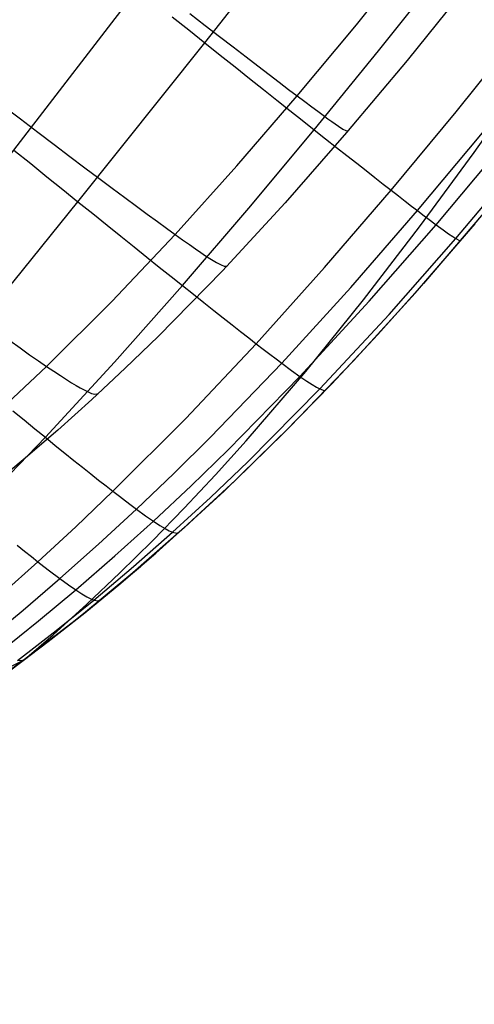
# Model space of a CAD drawing. Header units: millimetres. Extents: x -58 to 58, y -58 to 57.
# Tile 8 of 40: x -40.15 to -31.46, y 5.49 to 24.29. Entities that reach past the tile are written whole.
import ezdxf

# ---------------------------------------------------------------- set-up
doc = ezdxf.new("R2010")
doc.units = ezdxf.units.MM
doc.header["$MEASUREMENT"] = 0
doc.layers.add('Predefinito', color=5, linetype='Continuous')

msp = doc.modelspace()

# ---------------------------------------------------------------- linework, layer by layer
at = {"layer": 'Predefinito', "extrusion": (0.4599191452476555, 0.5370981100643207, 0.707106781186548)}
msp.add_lwpolyline([(50.86811971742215, 133.9749611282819), (50.17781685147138, 135.1201681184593), (49.51111734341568, 136.277089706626), (48.86810010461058, 137.4457650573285), (48.24884404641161, 138.6262333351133), (47.65342808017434, 139.8185337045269), (47.08193111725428, 141.0227053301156), (46.53443206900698, 142.2387873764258), (46.01100984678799, 143.4668190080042), (45.51158609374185, 144.7071009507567), (45.03713904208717, 145.9567221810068), (44.5887819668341, 147.2120068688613), (44.16619375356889, 148.4724003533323), (43.76888723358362, 149.7378060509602), (43.39633877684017, 151.008120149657), (43.04800590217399, 152.2832351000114), (42.72334612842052, 153.563043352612), (42.14290065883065, 156.1363144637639), (41.64998877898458, 158.726939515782), (41.23922298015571, 161.3338504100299), (40.90521575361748, 163.9559790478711), (40.64217462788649, 166.592177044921), (40.44343333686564, 169.2411227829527), (40.30227550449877, 171.8981649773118), (40.21109060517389, 174.5551431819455), (40.14939419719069, 179.8600405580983), (40.18195971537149, 182.5086535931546), (40.26853322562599, 185.153999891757), (40.41857821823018, 187.7955070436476), (40.6416577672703, 190.4325966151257), (40.9473009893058, 193.064692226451), (41.13406182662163, 194.3786871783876), (41.3450370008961, 195.6912174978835), (41.58139022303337, 197.0022127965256), (41.84424455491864, 198.3116051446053), (42.13478316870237, 199.6194763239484), (42.45294422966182, 200.9215121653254), (42.79832742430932, 202.2130370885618), (43.17119348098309, 203.4937503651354), (43.57179661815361, 204.7635519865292), (44.00039105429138, 206.0223419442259), (44.45726353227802, 207.270007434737), (44.94246868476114, 208.5065269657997), (45.45591256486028, 209.7319374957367), (45.99750122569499, 210.9462759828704), (46.56714072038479, 212.1495793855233), (47.16473710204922, 213.3418846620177), (47.79019642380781, 214.5232287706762), (48.44342473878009, 215.6936486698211)], dxfattribs=at)
at = {"layer": 'Predefinito', "extrusion": (3.473942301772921e-06, 6.555324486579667e-06, 0.9999999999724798)}
msp.add_lwpolyline([(-40.0584492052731, 12.07019050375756), (-39.51148982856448, 12.54428719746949), (-38.86779374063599, 13.12657360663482), (-38.23617226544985, 13.72392384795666), (-37.61641020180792, 14.3354160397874), (-37.00829234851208, 14.96012830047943), (-36.41156237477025, 15.59715432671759), (-35.82579943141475, 16.24565012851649), (-34.68532672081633, 17.57373741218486), (-33.58273344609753, 18.93782103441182), (-32.51209907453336, 20.33156458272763), (-31.46826174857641, 21.7494670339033), (-30.45087407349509, 23.1891362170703), (-29.46166613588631, 24.65003284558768), (-28.50592178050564, 26.13583376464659), (-27.58969357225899, 27.65058958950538), (-26.71861564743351, 29.19554492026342), (-25.89803475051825, 30.77132529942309), (-25.50813448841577, 31.57106826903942), (-25.13256648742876, 32.37888605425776), (-24.77187897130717, 33.19483103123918), (-24.42659664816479, 34.01864619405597), (-24.0972383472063, 34.84999719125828), (-23.78432289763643, 35.68854967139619), (-23.48831992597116, 36.53398396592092), (-23.20950224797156, 37.38603913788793), (-22.94809347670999, 38.24446893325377), (-22.70431722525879, 39.109027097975), (-22.47837071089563, 39.97943959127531), (-22.27034556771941, 40.85532122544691), (-22.08030703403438, 41.73625902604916), (-21.90832034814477, 42.62184001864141), (-21.75441527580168, 43.5116100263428), (-21.61847969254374, 44.40495006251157), (-21.50036600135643, 45.30119993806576), (-21.39992660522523, 46.19969946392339), (-21.31698821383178, 47.099926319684), (-21.2512747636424, 48.00190965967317), (-21.20248449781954, 48.90581650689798), (-21.17031565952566, 49.81181388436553), (-21.15446035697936, 50.71988457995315), (-21.15458615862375, 51.62927444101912), (-21.20142680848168, 53.44825810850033)], dxfattribs=at)
at = {"layer": 'Predefinito', "extrusion": (0.4599191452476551, 0.5370981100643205, 0.7071067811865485)}
msp.add_lwpolyline([(44.75511516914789, 215.8700969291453), (44.15024467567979, 214.667117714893), (43.57250803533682, 213.4548789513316), (43.021792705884, 212.2334190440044), (42.49798614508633, 211.002776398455), (42.00097581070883, 209.7629894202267), (41.53064916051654, 208.514096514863), (41.08689365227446, 207.2561360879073), (40.66959674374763, 205.9891465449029), (40.27856163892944, 204.7131950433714), (39.91340220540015, 203.4284133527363), (39.57372189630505, 202.1349367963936), (39.25912416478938, 200.8329006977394), (38.96916819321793, 199.5218879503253), (38.70356686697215, 198.2033656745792), (38.4621541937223, 196.8802955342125), (38.24476418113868, 195.5556391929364), (37.87891570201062, 192.9059830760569), (37.59752215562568, 190.2549543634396), (37.39220730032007, 187.602689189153), (37.25459489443, 184.949323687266), (37.17627351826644, 182.2949945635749), (37.14879269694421, 179.6398391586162), (37.21496208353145, 174.3275596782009), (37.30654054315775, 171.6704692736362), (37.44608415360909, 169.0125993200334), (37.64070989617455, 166.3538341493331), (37.89753475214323, 163.6940580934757), (38.22320640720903, 161.034927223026), (38.62114282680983, 158.3943925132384), (39.09496204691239, 155.7781856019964), (39.6482725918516, 153.1874633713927), (40.28431417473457, 150.6232644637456), (41.00568302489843, 148.0864212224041), (41.39914057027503, 146.828506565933), (41.81486040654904, 145.5777291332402), (42.25315269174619, 144.33418836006), (42.71432758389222, 143.0979836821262), (43.19862263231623, 141.8691912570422), (43.70619655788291, 140.6478619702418), (44.23724127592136, 139.4340573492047), (44.79194870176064, 138.2278389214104), (45.37051075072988, 137.0292682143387), (45.97311933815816, 135.838406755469), (46.59996637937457, 134.655316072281), (47.25124378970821, 133.4800576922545)], dxfattribs=at)
at = {"layer": 'Predefinito'}
for points in [[(-31.61168815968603, 24.92142779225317), (-32.75032847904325, 23.50955028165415), (-33.90439944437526, 22.13284132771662), (-35.07773707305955, 20.7934916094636), (-36.27644139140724, 19.49509988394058), (-37.5066124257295, 18.24126490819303), (-38.13540421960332, 17.63218081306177), (-38.77435020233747, 17.03558543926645), (-39.42421287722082, 16.45192863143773), (-40.08575474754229, 15.88166023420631), (-40.75973831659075, 15.32523009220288)], [(-31.61168815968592, 24.92142779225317), (-32.75032847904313, 23.50955028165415), (-33.90439944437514, 22.13284132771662), (-35.07773707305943, 20.79349160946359), (-36.27644139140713, 19.49509988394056), (-37.50661242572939, 18.24126490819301), (-38.13540421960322, 17.63218081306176), (-38.77435020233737, 17.03558543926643), (-39.42421287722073, 16.45192863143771), (-40.0857547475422, 15.88166023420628), (-40.75973831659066, 15.32523009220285)], [(-40.3235917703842, 11.8735141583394), (-39.60862896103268, 12.41228241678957), (-38.90878617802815, 12.96394844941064), (-38.22341199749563, 13.52794670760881), (-37.55185499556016, 14.10371164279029), (-36.89346374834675, 14.69067770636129), (-36.24758683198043, 15.28827934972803), (-34.9907702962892, 16.5131271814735), (-33.77596067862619, 17.77395751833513), (-32.5973755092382, 19.0669446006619), (-31.44959269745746, 20.38794552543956)]]:
    msp.add_lwpolyline(points, dxfattribs=at)
at = {"layer": 'Predefinito', "extrusion": (1, 0, 0)}
for points in [[(23.50955028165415, 59.99999999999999), (23.50955028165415, 246.5299419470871)], [(19.06694460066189, 249.8052389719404), (19.06694460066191, 59.99947642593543)], [(16.51312718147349, 253.3017847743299), (16.51312718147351, 59.99956525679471)]]:
    msp.add_lwpolyline(points, dxfattribs=at)
at = {"layer": 'Predefinito', "extrusion": (0.2571733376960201, 0.9605261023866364, -0.106072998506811)}
msp.add_lwpolyline([(45.22420510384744, 259.6472934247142), (41.48865724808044, 258.1673593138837)], dxfattribs=at)
at = {"layer": 'Predefinito', "extrusion": (-1.806145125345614e-05, -7.77096548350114e-06, 0.999999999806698)}
msp.add_lwpolyline([(-56.94239456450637, 7.981085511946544), (-56.00083880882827, 8.022686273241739), (-55.06236371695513, 8.081372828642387), (-54.12751190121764, 8.157677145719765), (-53.19682597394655, 8.252131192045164), (-52.27089555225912, 8.365229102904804), (-51.35049827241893, 8.49731368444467), (-50.4364587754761, 8.648689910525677), (-49.52960170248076, 8.819662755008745), (-48.63068489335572, 9.010503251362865), (-47.74019898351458, 9.221346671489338), (-46.85856780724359, 9.45229434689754), (-45.98621519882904, 9.703447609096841), (-45.12360691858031, 9.974823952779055), (-44.27137643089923, 10.26610552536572), (-43.43019912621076, 10.57689063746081), (-42.60075039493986, 10.90677759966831), (-41.9531781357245, 11.18104381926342), (-41.31338152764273, 11.46671351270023), (-40.68137102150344, 11.76348337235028), (-40.05715706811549, 12.07105009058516)], dxfattribs=at)
at = {"layer": 'Predefinito'}
for points in [[(-43.885356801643, 14.9870797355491, 37.6009180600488), (-42.7252715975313, 16.339550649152, 37.3686009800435), (-41.4896812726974, 17.8119899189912, 37.1541410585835), (-40.26069769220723, 19.30506212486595, 36.97638265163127), (-39.0394603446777, 20.8122108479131, 36.8343444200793), (-36.6169198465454, 23.8496770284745, 36.6492394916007), (-34.2049431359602, 26.9026020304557, 36.5890991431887)], [(-41.1866722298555, 12.7248285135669, 46.3325180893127), (-40.49115360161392, 13.32536134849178, 46.24473637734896), (-39.805806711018, 13.9374931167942, 46.1627520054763), (-39.08282079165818, 14.6052424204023, 46.08120479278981), (-38.3709937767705, 15.2847570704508, 46.006307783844), (-36.98046393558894, 16.6752235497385, 45.87692218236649), (-35.6327259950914, 18.1012078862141, 45.7738552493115), (-34.32543904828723, 19.55535231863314, 45.69551726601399), (-33.0544575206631, 21.0311583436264, 45.6405706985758), (-31.81274196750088, 22.5264907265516, 45.60792558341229), (-30.5967005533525, 24.0426463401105, 45.5971714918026), (-29.40485823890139, 25.58298856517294, 45.60841106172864)], [(-40.91860728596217, 16.46879966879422, 48.0216400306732), (-39.63948243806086, 17.66864652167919, 47.92759135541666), (-38.3953890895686, 18.91032175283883, 47.84830393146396), (-37.18437381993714, 20.18849618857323, 47.78367978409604), (-36.00389209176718, 21.49797458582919, 47.73334563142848), (-34.84998441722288, 22.83395516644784, 47.69733051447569), (-33.71927534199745, 24.19218942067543, 47.67573522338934), (-32.61214049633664, 25.57024844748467, 47.66854522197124)], [(-42.3034260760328, 13.6402016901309, 41.8304355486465), (-41.0148744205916, 14.9135046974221, 41.6178652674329), (-39.6628302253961, 16.3146756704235, 41.4214948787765), (-38.33872255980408, 17.74912952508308, 41.25858831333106), (-37.0422370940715, 19.2099547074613, 41.128356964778), (-35.77196048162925, 20.69098236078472, 41.02893305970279), (-34.5246774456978, 22.187318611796, 40.9589374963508), (-33.29534281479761, 23.69704660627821, 40.91737237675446), (-32.0819186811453, 25.2203378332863, 40.9038291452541)], [(-40.7985377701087, 12.426311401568, 48.6429277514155), (-40.08622796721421, 13.01494538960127, 48.56910271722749), (-39.3853906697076, 13.6163339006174, 48.5002273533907), (-38.64742586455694, 14.273637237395, 48.43181815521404), (-37.9222490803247, 14.9437156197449, 48.3690865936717), (-37.20974369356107, 15.62554019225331, 48.31216303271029), (-36.50972822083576, 16.31804242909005, 48.26099407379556), (-35.1458183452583, 17.7311237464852, 48.175210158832), (-33.8277339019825, 19.17494401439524, 48.11026818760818), (-32.5508291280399, 20.6421863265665, 48.0648577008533), (-31.30703187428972, 22.1305861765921, 48.03786483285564), (-30.0919622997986, 23.6419997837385, 48.0288871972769), (-28.9036811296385, 25.1805884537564, 48.03805119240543)], [(-44.8577471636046, 15.8255684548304, 35.6322805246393), (-43.7749165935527, 17.2238315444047, 35.4018490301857), (-42.6095388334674, 18.737858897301, 35.1895039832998), (-41.43820787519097, 20.26537510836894, 35.01388860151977), (-40.2629283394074, 21.7998132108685, 34.8738349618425), (-37.8996168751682, 24.8721551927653, 34.6914368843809)], [(-40.5168256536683, 12.2269104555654, 50.9533424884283), (-39.79242512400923, 12.80643523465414, 50.89435623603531), (-39.0805575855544, 13.3996415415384, 50.8394013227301), (-38.3320858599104, 14.04902795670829, 50.78491083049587), (-37.5977171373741, 14.7119790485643, 50.7350354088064), (-36.87730115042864, 15.38738418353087, 50.68986889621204), (-36.17059670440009, 16.07410894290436, 50.64935509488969), (-34.7967068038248, 17.4772966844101, 50.5816574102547), (-33.47282116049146, 18.91286898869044, 50.5306448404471), (-32.1937714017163, 20.3727240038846, 50.4951008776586), (-30.9504657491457, 21.854465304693, 50.47395925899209), (-29.7377630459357, 23.3604847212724, 50.4668469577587), (-28.55327639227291, 24.89571895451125, 50.47389919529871)], [(-40.1931220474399, 12.0546939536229, 55.5295015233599), (-39.45663371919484, 12.62314244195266, 55.50072396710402), (-38.7341189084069, 13.2063862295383, 55.4740096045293), (-37.97597207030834, 13.8461011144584, 55.44762844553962), (-37.2336488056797, 14.5002751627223, 55.4235880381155), (-36.50693612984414, 15.16766261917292, 55.40192009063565), (-35.79549469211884, 15.847017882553, 55.38258228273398), (-34.4163667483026, 17.2369855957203, 55.3505266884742), (-33.09228965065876, 18.66046268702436, 55.32665541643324), (-31.8171983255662, 20.1081069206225, 55.3101773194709), (-30.58031512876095, 21.57733430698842, 55.30035256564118), (-29.3752540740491, 23.0714390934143, 55.2969333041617), (-28.19889194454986, 24.5966443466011, 55.30003354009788)], [(-28.26474966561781, 24.34501619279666, 59.99992073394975), (-29.08631107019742, 23.27937521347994, 59.99977149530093), (-30.73277349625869, 21.24133692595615, 59.99956835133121), (-32.43535169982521, 19.24986077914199, 59.99947834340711), (-33.30728650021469, 18.28010070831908, 59.99948036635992), (-34.19699526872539, 17.32851005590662, 59.99951253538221), (-35.10708758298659, 16.39632743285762, 59.9995747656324), (-36.04017302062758, 15.48479145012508, 59.99966697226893), (-37.00234373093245, 14.59206957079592, 59.99978949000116), (-37.98892943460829, 13.72637212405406, 59.99994186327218), (-39.01055750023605, 12.88221387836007, 60.00012602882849), (-40.05824076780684, 12.0705838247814, 60.00033675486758)], [(-37.23866836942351, 24.34512389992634, 35.65100478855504), (-36.92281217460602, 24.09338505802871, 36.14560535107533), (-36.6169198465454, 23.8496770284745, 36.6492394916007), (-36.32100692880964, 23.61402357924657, 37.16145049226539), (-36.03496419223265, 23.38635144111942, 37.68196110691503), (-35.7587683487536, 23.16664976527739, 38.21040742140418), (-35.49239611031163, 22.95490770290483, 38.74642552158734), (-35.23582418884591, 22.75111440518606, 39.28965149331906), (-34.9890292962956, 22.55525902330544, 39.83972142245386), (-34.75198814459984, 22.36733070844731, 40.39627139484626), (-34.5246774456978, 22.187318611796, 40.9589374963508), (-34.3070718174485, 22.01520872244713, 41.52736821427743), (-34.09915389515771, 21.85099110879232, 42.10123881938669), (-33.90091241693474, 21.69466104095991, 42.68022557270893), (-33.71233612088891, 21.54621378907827, 43.26400473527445), (-33.53341374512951, 21.40564462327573, 43.85225256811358), (-33.36413402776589, 21.27294881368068, 44.44464533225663), (-33.20448570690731, 21.14812163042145, 45.04085928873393), (-33.0544575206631, 21.0311583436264, 45.6405706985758), (-32.91407794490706, 20.92208913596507, 46.24362216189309), (-32.78336482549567, 20.820925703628, 46.84937962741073), (-32.6622909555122, 20.72763558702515, 47.45680437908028), (-32.5508291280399, 20.6421863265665, 48.0648577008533), (-32.44872618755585, 20.56436434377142, 48.67286250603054), (-32.35546468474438, 20.49374549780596, 49.28070274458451), (-32.1937714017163, 20.3727240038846, 50.4951008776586), (-32.06235043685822, 20.27632572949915, 51.70650971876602), (-31.95792183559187, 20.20185115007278, 52.9136319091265), (-31.87727474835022, 20.14665872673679, 54.11525769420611), (-31.8171983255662, 20.1081069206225, 55.3101773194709), (-31.74630657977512, 20.07069101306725, 57.67504237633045), (-31.7214255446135, 20.07007142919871, 59.99949973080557)], [(-36.90039628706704, 24.40593830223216, 41.24003871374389), (-36.6083199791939, 24.180362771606, 41.92032815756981), (-36.33217605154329, 23.96741132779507, 42.61188950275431), (-36.07202056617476, 23.76712836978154, 43.31387630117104), (-35.82790958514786, 23.57955829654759, 44.02544210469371), (-35.59989917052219, 23.40474550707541, 44.74574046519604), (-35.38804538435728, 23.24273440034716, 45.47392493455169), (-35.19240428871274, 23.09356937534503, 46.2091490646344), (-35.01303194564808, 22.9572948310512, 46.95056640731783), (-34.84998441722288, 22.83395516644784, 47.69733051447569), (-34.70316493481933, 22.72347371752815, 48.44867257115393), (-34.57186540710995, 22.62528956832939, 49.20413429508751), (-34.4552249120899, 22.53872073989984, 49.96333503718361), (-34.35238252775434, 22.4630852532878, 50.72589414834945), (-34.26247733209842, 22.39770112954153, 51.49143097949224), (-34.18464840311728, 22.34188638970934, 52.25956488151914), (-34.06177565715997, 22.25623714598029, 53.80210130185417), (-33.97687691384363, 22.2006816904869, 55.35045821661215), (-33.92306479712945, 22.16976419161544, 56.90159043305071), (-33.88115093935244, 22.16001973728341, 59.99999999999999)], [(-40.4850716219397, 22.65503752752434, 38.7695230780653), (-40.13929979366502, 22.39251678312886, 39.39619513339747), (-39.80864389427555, 22.14197273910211, 40.03697520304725), (-39.49315739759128, 21.90344751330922, 40.69104858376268), (-39.19289377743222, 21.67698322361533, 41.35760057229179), (-38.90790650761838, 21.46262198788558, 42.03581646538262), (-38.63824906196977, 21.2604059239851, 42.72488155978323), (-38.38397491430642, 21.07037714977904, 43.42398115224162), (-38.14513753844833, 20.89257778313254, 44.13230053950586), (-37.92179040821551, 20.72704994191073, 44.84902501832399), (-37.71398699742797, 20.57383574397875, 45.57333988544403), (-37.52178077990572, 20.43297730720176, 46.30443043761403), (-37.34522522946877, 20.30451674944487, 47.04148197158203), (-37.18437381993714, 20.18849618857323, 47.78367978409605), (-37.03913380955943, 20.08484215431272, 48.53028389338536), (-36.90882759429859, 19.99301882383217, 49.28085320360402), (-36.79263135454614, 19.91237478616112, 50.03502134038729), (-36.68972127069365, 19.84225863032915, 50.79242192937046), (-36.59927352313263, 19.78201894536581, 51.55268859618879), (-36.52046429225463, 19.73100432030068, 52.31545496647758), (-36.39446610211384, 19.65404460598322, 53.84702132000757), (-36.30513614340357, 19.60616819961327, 55.38418999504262), (-36.24588385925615, 19.58216381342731, 56.92402999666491), (-36.19125008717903, 19.58492595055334, 60)], [(-40.2629283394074, 21.7998132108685, 34.8738349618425), (-39.94310774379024, 21.54142759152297, 35.34991142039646), (-39.63249292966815, 21.29061479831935, 35.83576342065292), (-39.33122882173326, 21.04750062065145, 36.33077855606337), (-39.0394603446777, 20.8122108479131, 36.8343444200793), (-38.75718879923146, 20.58476895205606, 37.34602407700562), (-38.48429836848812, 20.36510766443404, 37.86555843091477), (-38.22075830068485, 20.15321666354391, 38.39260183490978), (-37.96653784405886, 19.94908562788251, 38.92680864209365), (-37.72160624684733, 19.7527042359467, 39.4678332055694), (-37.48593275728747, 19.56406216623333, 40.01532987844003), (-37.25948662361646, 19.38314909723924, 40.56895301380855), (-37.0422370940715, 19.2099547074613, 41.128356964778), (-36.8341529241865, 19.04446516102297, 41.69320814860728), (-36.63521295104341, 18.88667018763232, 42.26319854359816), (-36.44540154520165, 18.73656481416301, 42.83802084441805), (-36.26470307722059, 18.59414406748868, 43.41736774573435), (-36.09310191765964, 18.45940297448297, 44.00093194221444), (-35.93058243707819, 18.33233656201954, 44.58840612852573), (-35.77712900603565, 18.21293985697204, 45.17948299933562), (-35.6327259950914, 18.1012078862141, 45.7738552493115), (-35.49739491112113, 17.99717105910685, 46.37137447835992), (-35.37115047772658, 17.90083726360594, 46.97143526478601), (-35.25396689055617, 17.81216774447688, 47.57304477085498), (-35.1458183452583, 17.7311237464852, 48.175210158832), (-34.95542915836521, 17.590871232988, 49.37917786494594), (-34.7967068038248, 17.4772966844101, 50.5816574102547), (-34.6664750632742, 17.3877008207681, 51.78121915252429), (-34.56167274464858, 17.31948083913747, 52.97664605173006), (-34.47930244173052, 17.27009100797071, 54.16679594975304), (-34.4163667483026, 17.2369855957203, 55.3505266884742), (-34.33715876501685, 17.20976795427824, 57.69434477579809), (-34.30173863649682, 17.21902947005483, 59.99951710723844)], [(-40.34415018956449, 18.16013326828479, 45.02116101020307), (-40.14606209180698, 18.01990531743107, 45.73902668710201), (-39.96255515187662, 17.89122269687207, 46.46322816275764), (-39.79367879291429, 17.77412367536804, 47.19300364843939), (-39.63948243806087, 17.66864652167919, 47.92759135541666), (-39.49987871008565, 17.5747216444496, 48.66629935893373), (-39.37423303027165, 17.49184801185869, 49.40871519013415), (-39.26177401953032, 17.41941673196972, 50.15449624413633), (-39.16173029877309, 17.35681891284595, 50.90329991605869), (-39.0733304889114, 17.30344566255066, 51.65478360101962), (-38.99580321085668, 17.2586880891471, 52.40860469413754), (-38.87028073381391, 17.19258440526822, 53.92188868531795), (-38.77899183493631, 17.15363672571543, 55.44041105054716), (-38.71576548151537, 17.13697391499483, 56.9614309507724), (-38.64881628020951, 17.1510183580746, 60)], [(-40.2842942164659, 16.82104053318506, 39.77574329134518), (-40.06873769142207, 16.64492902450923, 40.31889307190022), (-39.86159616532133, 16.47614526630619, 40.86758222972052), (-39.6628302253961, 16.3146756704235, 41.4214948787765), (-39.47240205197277, 16.16050301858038, 41.98032657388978), (-39.29028630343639, 16.01361358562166, 42.54379644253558), (-39.11646228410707, 15.87399902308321, 43.11162395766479), (-38.95090929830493, 15.74165098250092, 43.68352859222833), (-38.79360665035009, 15.61656111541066, 44.25922981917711), (-38.64453364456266, 15.49872107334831, 44.83844711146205), (-38.50366958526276, 15.38812250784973, 45.42089994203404), (-38.3709937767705, 15.2847570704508, 46.006307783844), (-38.24652042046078, 15.18865133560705, 46.59453900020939), (-38.13025801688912, 15.09980664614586, 47.18503075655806), (-38.02217731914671, 15.01817680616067, 47.77685572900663), (-37.9222490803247, 14.9437156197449, 48.3690865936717), (-37.74573915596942, 14.81530814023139, 49.5529099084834), (-37.5977171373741, 14.7119790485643, 50.7350354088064), (-37.47527202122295, 14.63120826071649, 51.91422158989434), (-37.37560550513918, 14.57057603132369, 53.08939083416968), (-37.29597772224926, 14.52771933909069, 54.25952052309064), (-37.2336488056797, 14.5002751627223, 55.4235880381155), (-37.15023346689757, 14.48248570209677, 57.72960937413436), (-37.1048704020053, 14.49981647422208, 59.99980604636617)], [(-40.0582457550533, 12.0705826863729, 59.9997956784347), (-39.32237871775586, 12.63501360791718, 59.99966562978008), (-38.6010509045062, 13.2143151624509, 59.9995765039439), (-37.84476770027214, 13.84984120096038, 59.99952339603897), (-37.1048748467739, 14.4998125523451, 59.9995037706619), (-36.0362111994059, 15.48849115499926, 59.99951225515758), (-35.00155011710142, 16.50213225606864, 59.9995657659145)], [(-40.20141502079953, 14.25122692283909, 44.43263554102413), (-40.06188589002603, 14.13970295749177, 45.00643022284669), (-39.9300241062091, 14.03512891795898, 45.5832235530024), (-39.805806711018, 13.9374931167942, 46.1627520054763), (-39.68924475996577, 13.84681855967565, 46.74489577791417), (-39.58034302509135, 13.76310160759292, 47.32911683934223), (-39.3853906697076, 13.6163339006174, 48.5002273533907), (-39.21975274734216, 13.49601695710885, 49.6707657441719), (-39.0805575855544, 13.3996415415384, 50.8394013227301), (-38.96503397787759, 13.32478512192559, 52.00501243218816), (-38.87052226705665, 13.26913030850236, 53.16661289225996), (-38.7944185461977, 13.23041728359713, 54.32325963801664), (-38.7341189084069, 13.2063862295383, 55.4740096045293), (-38.65080027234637, 13.19364325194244, 57.75416067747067), (-38.60104255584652, 13.2143219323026, 60.00004816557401)], [(-40.05824076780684, 12.0705838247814, 60.00033675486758), (-40.80719337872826, 11.52306010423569, 60.00050663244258), (-41.56779941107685, 10.99414983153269, 60.00068904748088), (-42.34094869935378, 10.48373589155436, 60.00088828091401), (-43.12753107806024, 9.991701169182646, 60.00110861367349), (-43.94302702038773, 9.509598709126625, 60.0013573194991), (-44.77060155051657, 9.048534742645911, 60.00163167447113), (-45.62534620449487, 8.60104851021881, 60.0019405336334), (-46.49158169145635, 8.176231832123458, 60.00228358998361), (-47.38842442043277, 7.765644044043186, 60.00267498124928), (-48.29591511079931, 7.379166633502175, 60.0031159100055), (-49.23415835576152, 7.008831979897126, 60.00362834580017), (-50.18190837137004, 6.663563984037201, 60.00422199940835), (-51.16444726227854, 6.334772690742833, 60.00494047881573), (-52.15527638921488, 6.031898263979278, 60.00583352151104), (-53.18567274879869, 5.746051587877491, 60.00701810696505), (-54.22309460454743, 5.486888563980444, 60.00912414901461)], [(-43.342485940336, 9.861752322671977, 60.00117232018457), (-42.6312493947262, 10.2987859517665, 60.000750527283), (-41.7923652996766, 10.8429793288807, 60.000324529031), (-40.96991205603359, 11.40761936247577, 60.00002303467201), (-40.0582457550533, 12.0705826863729, 59.9997956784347)], [(-40.05824076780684, 12.0705838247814, 60.00033675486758), (-40.11150094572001, 12.04718271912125, 57.78135352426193), (-40.19313468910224, 12.05468657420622, 55.52950280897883)]]:
    msp.add_polyline3d(points, dxfattribs=at)

doc.saveas('drawing.dxf')
